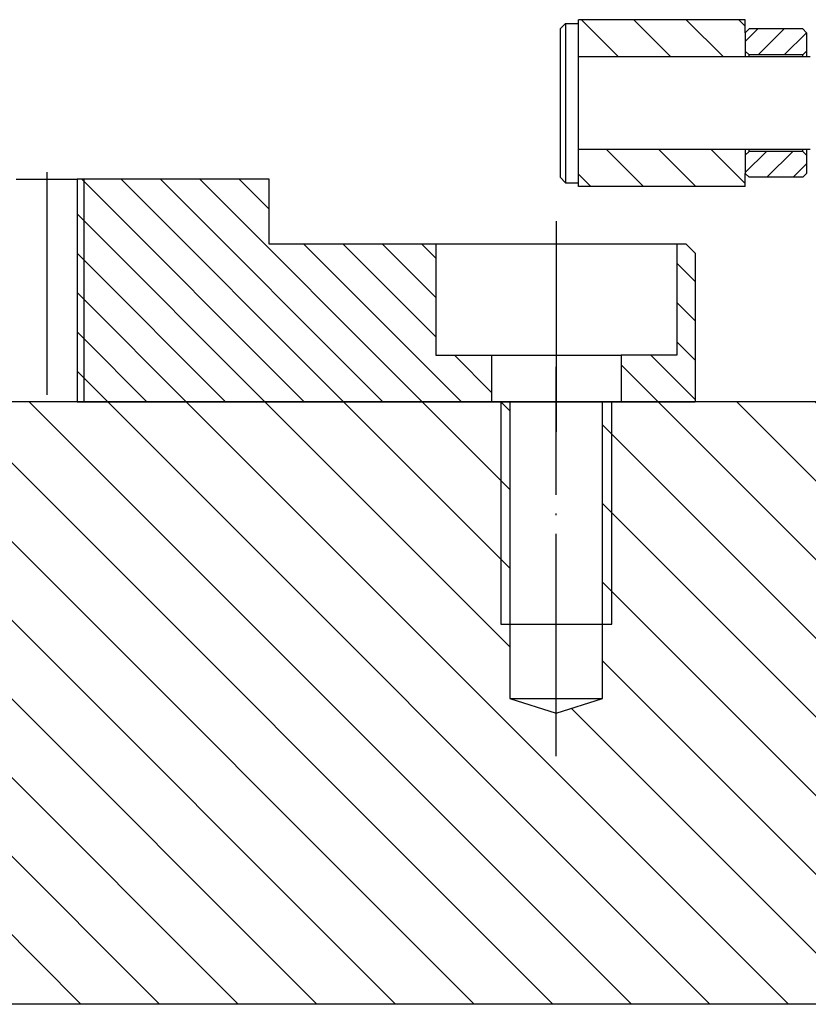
# Model space of a CAD drawing. Extents: x -1763 to 4575, y -3429 to 1051.
# Tile 19 of 193: x -258 to -216, y -2502 to -2449. Entities that reach past the tile are written whole.
import ezdxf

# ---------------------------------------------------------------- set-up
doc = ezdxf.new("R2010")
doc.units = 0
doc.linetypes.add('DOT_CENTER', pattern=[14, 12, -1, 0, -1])
doc.layers.get('0').update_dxf_attribs({"linetype": 'CONTINUOUS'})
doc.layers.add('1', color=7, linetype='CONTINUOUS')
pattern_1 = [(45, (1.71e-12, 349.9999999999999), (-0.7071067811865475, 0.7071067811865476), [])]
pattern_2 = [(-45, (1.71e-12, 349.9999999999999), (1.414213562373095, 1.4142135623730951), [])]
pattern_3 = [(135, (0, 400), (-1.0606601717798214, -1.0606601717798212), [])]

# ---------------------------------------------------------------- blocks, each defined once
blk = doc.blocks.new('Z-STACK', base_point=(-660.9662464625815, -2613.082057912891))
at = {"linetype": 'CONTINUOUS'}
h = blk.add_hatch(dxfattribs=at)
h.set_pattern_fill('USER', color=5, scale=2, angle=-45, pattern_type=0)
h.set_pattern_definition(pattern_2)
h.paths.add_polyline_path([(-218.9034238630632, -2450.368493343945), (-218.9034238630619, -2449.368493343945), (-218.903423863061, -2448.668493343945), (-227.903423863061, -2448.668493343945), (-227.9034238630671, -2448.868493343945), (-227.903423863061, -2450.668493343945), (-218.9034238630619, -2450.668493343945)])
h = blk.add_hatch(dxfattribs=at)
h.set_pattern_fill('USER', color=3, angle=45, pattern_type=0)
h.set_pattern_definition(pattern_1)
h.paths.add_polyline_path([(-215.8034238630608, -2450.568493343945), (-215.6034238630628, -2450.368493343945), (-215.6034238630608, -2449.368493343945), (-215.8034238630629, -2449.168493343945), (-218.7034238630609, -2449.168493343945), (-218.9034238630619, -2449.368493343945), (-218.9034238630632, -2450.368493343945), (-218.7034238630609, -2450.568493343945)])
h = blk.add_hatch(dxfattribs=at)
h.set_pattern_fill('USER', color=5, scale=2, angle=-45, pattern_type=0)
h.set_pattern_definition(pattern_2)
h.paths.add_polyline_path([(-218.903423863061, -2457.668493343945), (-218.9034238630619, -2456.968493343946), (-218.903423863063, -2455.968493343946), (-218.9034238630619, -2455.668493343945), (-227.903423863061, -2455.668493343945), (-227.903423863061, -2457.468493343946), (-227.903423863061, -2457.668493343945), (-219.4034238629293, -2457.66849334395)])
h = blk.add_hatch(dxfattribs=at)
h.set_pattern_fill('USER', color=3, angle=45, pattern_type=0)
h.set_pattern_definition(pattern_1)
h.paths.add_polyline_path([(-215.8034238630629, -2457.168493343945), (-215.6034238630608, -2456.968493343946), (-215.6034238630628, -2455.968493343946), (-215.8034238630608, -2455.768493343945), (-218.7034238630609, -2455.768493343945), (-218.903423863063, -2455.968493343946), (-218.9034238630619, -2456.968493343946), (-218.7034238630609, -2457.168493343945)])
at = {"layer": '1', "linetype": 'CONTINUOUS'}
h = blk.add_hatch(dxfattribs=at)
h.set_pattern_fill('USER', color=4, scale=1.5, angle=135, pattern_type=0)
h.set_pattern_definition(pattern_3)
h.paths.add_polyline_path([(-254.6027139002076, -2457.268493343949), (-254.9527139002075, -2457.268493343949), (-254.952713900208, -2469.268493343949), (-254.6027139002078, -2469.268493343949)])
h = blk.add_hatch(dxfattribs=at)
h.set_pattern_fill('USER', color=4, scale=1.5, angle=135, pattern_type=0)
h.set_pattern_definition(pattern_3)
h.paths.add_polyline_path([(-235.6027139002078, -2460.768493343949), (-244.6027139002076, -2460.768493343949), (-244.6027139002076, -2457.268493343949), (-254.6027139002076, -2457.268493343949), (-254.6027139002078, -2469.268493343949), (-232.6027139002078, -2469.268493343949), (-232.6027139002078, -2466.768493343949), (-235.6027139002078, -2466.768493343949)])
h = blk.add_hatch(dxfattribs=at)
h.set_pattern_fill('USER', color=4, scale=1.5, angle=135, pattern_type=0)
h.set_pattern_definition(pattern_3)
h.paths.add_polyline_path([(-222.6027139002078, -2466.768493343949), (-225.6027139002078, -2466.768493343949), (-225.6027139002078, -2469.268493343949), (-221.6027139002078, -2469.268493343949), (-221.6027139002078, -2461.268493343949), (-222.1027139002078, -2460.768493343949), (-222.6027139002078, -2460.768493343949)])
h = blk.add_hatch(dxfattribs=at)
h.set_pattern_fill('USER', color=1, scale=3, angle=135, pattern_type=0)
h.set_pattern_definition([(135, (0, 400), (-2.121320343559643, -2.1213203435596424), [])])
h.paths.add_polyline_path([(-211.7739039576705, -2469.268493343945), (-226.6027139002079, -2469.268493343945), (-226.6027139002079, -2485.268493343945), (-229.1027139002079, -2486.068493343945), (-231.6027139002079, -2485.268493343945), (-231.6027139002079, -2469.268493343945), (-338.7739039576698, -2469.268493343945), (-338.7739039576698, -2501.768493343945), (-211.7739039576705, -2501.768493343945)])
at = {"color": 2, "linetype": 'CONTINUOUS'}
for p, q in [((-228.9034238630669, -2449.168493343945), (-228.6034238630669, -2448.868493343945)), ((-228.6034238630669, -2448.868493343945), (-227.9034238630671, -2448.868493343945)), ((-227.903423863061, -2450.668493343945), (-227.9034238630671, -2448.868493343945)), ((-228.9034238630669, -2449.168493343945), (-228.9034238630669, -2457.168493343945)), ((-218.9034238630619, -2450.668493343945), (-227.903423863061, -2450.668493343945)), ((-215.6034238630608, -2450.668493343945), (-218.9034238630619, -2450.668493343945)), ((-215.4034238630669, -2450.668493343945), (-215.6034238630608, -2450.668493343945)), ((-227.903423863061, -2457.468493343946), (-227.903423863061, -2455.668493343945)), ((-218.9034238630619, -2455.668493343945), (-227.903423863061, -2455.668493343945)), ((-215.6034238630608, -2455.668493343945), (-218.9034238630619, -2455.668493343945)), ((-215.4034238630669, -2455.668493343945), (-215.6034238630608, -2455.668493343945)), ((-228.9034238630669, -2457.168493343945), (-228.6034238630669, -2457.468493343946)), ((-228.6034238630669, -2457.468493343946), (-227.903423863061, -2457.468493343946))]:
    blk.add_line(p, q, dxfattribs=at)
at = {"color": 5, "linetype": 'CONTINUOUS'}
for p, q in [((-227.9034238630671, -2448.868493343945), (-227.903423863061, -2448.668493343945)), ((-218.903423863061, -2448.668493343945), (-227.903423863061, -2448.668493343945)), ((-227.903423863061, -2450.668493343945), (-227.9034238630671, -2448.868493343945)), ((-218.9034238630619, -2449.368493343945), (-218.903423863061, -2448.668493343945)), ((-218.9034238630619, -2449.368493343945), (-218.9034238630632, -2450.368493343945)), ((-218.9034238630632, -2450.368493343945), (-218.9034238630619, -2450.668493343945)), ((-218.9034238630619, -2450.668493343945), (-227.903423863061, -2450.668493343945)), ((-227.903423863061, -2457.468493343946), (-227.903423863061, -2455.668493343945)), ((-218.9034238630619, -2455.668493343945), (-227.903423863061, -2455.668493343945)), ((-218.9034238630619, -2455.668493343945), (-218.903423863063, -2455.968493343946)), ((-218.903423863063, -2455.968493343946), (-218.9034238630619, -2456.968493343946)), ((-218.903423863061, -2457.668493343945), (-218.9034238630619, -2456.968493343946)), ((-227.903423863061, -2457.668493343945), (-227.903423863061, -2457.468493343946)), ((-219.4034238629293, -2457.66849334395), (-227.903423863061, -2457.668493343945)), ((-218.903423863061, -2457.668493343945), (-219.4034238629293, -2457.66849334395))]:
    blk.add_line(p, q, dxfattribs=at)
at = {"color": 3, "linetype": 'CONTINUOUS'}
for p, q in [((-218.9034238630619, -2449.368493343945), (-218.7034238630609, -2449.168493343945)), ((-218.9034238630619, -2449.368493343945), (-218.9034238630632, -2450.368493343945)), ((-215.8034238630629, -2449.168493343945), (-218.7034238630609, -2449.168493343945)), ((-215.6034238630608, -2449.368493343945), (-215.8034238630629, -2449.168493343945)), ((-215.6034238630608, -2449.368493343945), (-215.6034238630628, -2450.368493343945)), ((-218.7034238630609, -2450.568493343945), (-218.9034238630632, -2450.368493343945)), ((-218.9034238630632, -2450.368493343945), (-218.9034238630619, -2450.668493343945)), ((-215.8034238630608, -2450.568493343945), (-215.6034238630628, -2450.368493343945)), ((-215.6034238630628, -2450.368493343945), (-215.6034238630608, -2450.668493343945)), ((-218.7034238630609, -2450.668493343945), (-218.7034238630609, -2450.568493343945)), ((-215.8034238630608, -2450.568493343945), (-218.7034238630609, -2450.568493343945)), ((-215.8034238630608, -2450.668493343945), (-215.8034238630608, -2450.568493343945)), ((-218.9034238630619, -2455.668493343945), (-218.903423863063, -2455.968493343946)), ((-218.7034238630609, -2455.768493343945), (-218.903423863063, -2455.968493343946)), ((-218.7034238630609, -2455.768493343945), (-218.7034238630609, -2455.668493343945)), ((-215.8034238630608, -2455.768493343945), (-218.7034238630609, -2455.768493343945)), ((-215.8034238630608, -2455.768493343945), (-215.8034238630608, -2455.668493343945)), ((-215.8034238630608, -2455.768493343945), (-215.6034238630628, -2455.968493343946)), ((-215.6034238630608, -2455.668493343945), (-215.6034238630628, -2455.968493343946)), ((-218.903423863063, -2455.968493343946), (-218.9034238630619, -2456.968493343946)), ((-215.6034238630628, -2455.968493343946), (-215.6034238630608, -2456.968493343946)), ((-218.9034238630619, -2456.968493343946), (-218.7034238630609, -2457.168493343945)), ((-215.8034238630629, -2457.168493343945), (-218.7034238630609, -2457.168493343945)), ((-215.6034238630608, -2456.968493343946), (-215.8034238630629, -2457.168493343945))]:
    blk.add_line(p, q, dxfattribs=at)
at = {"color": 1, "linetype": 'CONTINUOUS'}
for p, q in [((-231.6027139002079, -2469.268493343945), (-338.7739039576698, -2469.268493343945)), ((-226.6027139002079, -2469.268493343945), (-231.6027139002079, -2469.268493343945)), ((-211.7739039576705, -2469.268493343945), (-226.6027139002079, -2469.268493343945)), ((-211.7739039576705, -2501.768493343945), (-338.7739039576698, -2501.768493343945))]:
    blk.add_line(p, q, dxfattribs=at)
at = {"layer": '1', "color": 2, "linetype": 'CONTINUOUS'}
for p, q in [((-228.6034238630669, -2448.868493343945), (-228.6034238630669, -2457.468493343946)), ((-227.903423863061, -2455.668493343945), (-227.903423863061, -2450.668493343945))]:
    blk.add_line(p, q, dxfattribs=at)
at = {"layer": '1', "color": 4, "linetype": 'DOT_CENTER'}
for p, q in [((-256.6027139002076, -2456.895073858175), (-256.6027139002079, -2469.723315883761)), ((-229.1027139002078, -2459.534875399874), (-229.1027139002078, -2470.901163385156))]:
    blk.add_line(p, q, dxfattribs=at)
at = {"layer": '1', "color": 4, "linetype": 'CONTINUOUS'}
for p, q in [((-258.2527139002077, -2457.268493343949), (-254.9527139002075, -2457.268493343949)), ((-254.6027139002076, -2457.268493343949), (-254.9527139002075, -2457.268493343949)), ((-254.9527139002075, -2457.268493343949), (-254.952713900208, -2469.268493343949)), ((-254.6027139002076, -2457.268493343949), (-254.6027139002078, -2469.268493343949)), ((-244.6027139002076, -2457.268493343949), (-254.6027139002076, -2457.268493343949)), ((-244.6027139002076, -2460.768493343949), (-244.6027139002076, -2457.268493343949)), ((-235.6027139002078, -2460.768493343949), (-244.6027139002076, -2460.768493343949)), ((-222.6027139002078, -2460.768493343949), (-235.6027139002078, -2460.768493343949)), ((-235.6027139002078, -2460.768493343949), (-235.6027139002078, -2466.768493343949)), ((-222.6027139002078, -2460.768493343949), (-222.6027139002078, -2466.768493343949)), ((-222.1027139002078, -2460.768493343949), (-222.6027139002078, -2460.768493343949)), ((-222.1027139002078, -2460.768493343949), (-221.6027139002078, -2461.268493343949)), ((-221.6027139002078, -2461.268493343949), (-221.6027139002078, -2469.268493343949)), ((-235.6027139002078, -2466.768493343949), (-232.6027139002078, -2466.768493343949)), ((-232.6027139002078, -2466.768493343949), (-225.6027139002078, -2466.768493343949)), ((-232.6027139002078, -2466.768493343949), (-232.6027139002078, -2469.268493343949)), ((-225.6027139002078, -2466.768493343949), (-225.6027139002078, -2469.268493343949)), ((-222.6027139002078, -2466.768493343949), (-225.6027139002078, -2466.768493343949)), ((-254.952713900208, -2469.268493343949), (-258.2527139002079, -2469.268493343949)), ((-254.952713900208, -2469.268493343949), (-254.6027139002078, -2469.268493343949)), ((-254.6027139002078, -2469.268493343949), (-232.6027139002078, -2469.268493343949)), ((-232.6027139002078, -2469.268493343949), (-225.6027139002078, -2469.268493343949)), ((-225.6027139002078, -2469.268493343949), (-221.6027139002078, -2469.268493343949))]:
    blk.add_line(p, q, dxfattribs=at)
at = {"layer": '1', "color": 1, "linetype": 'DOT_CENTER'}
blk.add_line((-229.1027139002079, -2488.391957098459), (-229.1027139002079, -2467.391957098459), dxfattribs=at)
at = {"layer": '1', "color": 1, "linetype": 'CONTINUOUS'}
for p, q in [((-232.1027139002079, -2469.268493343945), (-232.1027139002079, -2481.268493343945)), ((-231.6027139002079, -2469.268493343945), (-231.6027139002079, -2485.268493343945)), ((-226.6027139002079, -2485.268493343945), (-226.6027139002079, -2469.268493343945)), ((-226.1027139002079, -2481.268493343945), (-226.1027139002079, -2469.268493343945)), ((-232.1027139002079, -2481.268493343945), (-226.1027139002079, -2481.268493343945)), ((-231.6027139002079, -2485.268493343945), (-226.6027139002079, -2485.268493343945)), ((-231.6027139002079, -2485.268493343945), (-229.1027139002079, -2486.068493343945)), ((-229.1027139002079, -2486.068493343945), (-226.6027139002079, -2485.268493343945))]:
    blk.add_line(p, q, dxfattribs=at)

msp = doc.modelspace()

# ---------------------------------------------------------------- block references
at = {"layer": '1'}
msp.add_blockref('Z-STACK', (-660.9662464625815, -2613.082057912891), dxfattribs=at)

doc.saveas('drawing.dxf')
